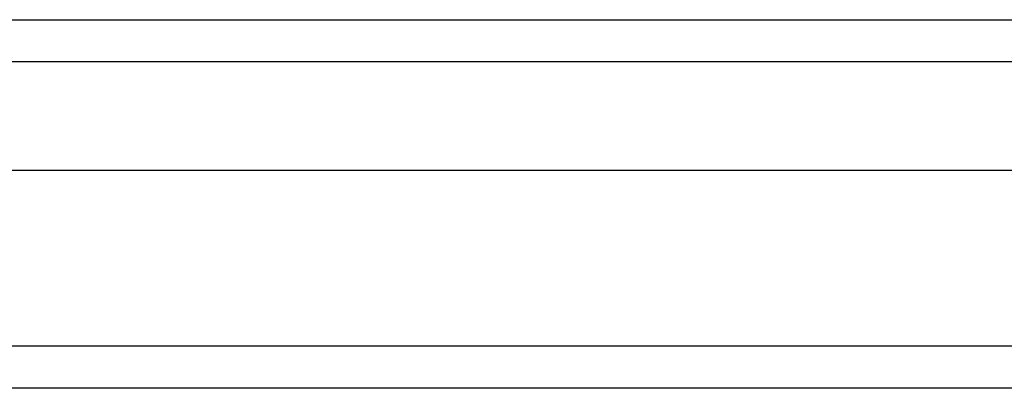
# Model space of a CAD drawing. Header units: inches. Extents: x 24 to 237, y 20 to 145.
# Tile 8 of 107: x 110.834 to 113.15, y 62.583 to 63.449. Entities that reach past the tile are written whole.
import ezdxf

# ---------------------------------------------------------------- set-up
doc = ezdxf.new("R2010")
doc.units = ezdxf.units.IN
doc.header["$MEASUREMENT"] = 0
doc.layers.add('Visible Edges(ANSI)', color=7, linetype='Continuous', lineweight=25)
doc.layers.add('Visible Tangent Edges(ANSI)', color=7, linetype='Continuous', lineweight=25)

msp = doc.modelspace()

# ---------------------------------------------------------------- linework, layer by layer
at = {"layer": 'Visible Edges(ANSI)'}
for p, q in [((109.4138, 63.4493), (143.6195, 63.4493)), ((143.808, 63.0949), (109.2253, 63.0949)), ((144.4177, 62.5831), (108.6157, 62.5831))]:
    msp.add_line(p, q, dxfattribs=at)
at = {"layer": 'Visible Tangent Edges(ANSI)'}
for p, q in [((143.7495, 63.3503), (109.2838, 63.3503)), ((144.4177, 62.6821), (108.6157, 62.6821))]:
    msp.add_line(p, q, dxfattribs=at)

doc.saveas('drawing.dxf')
